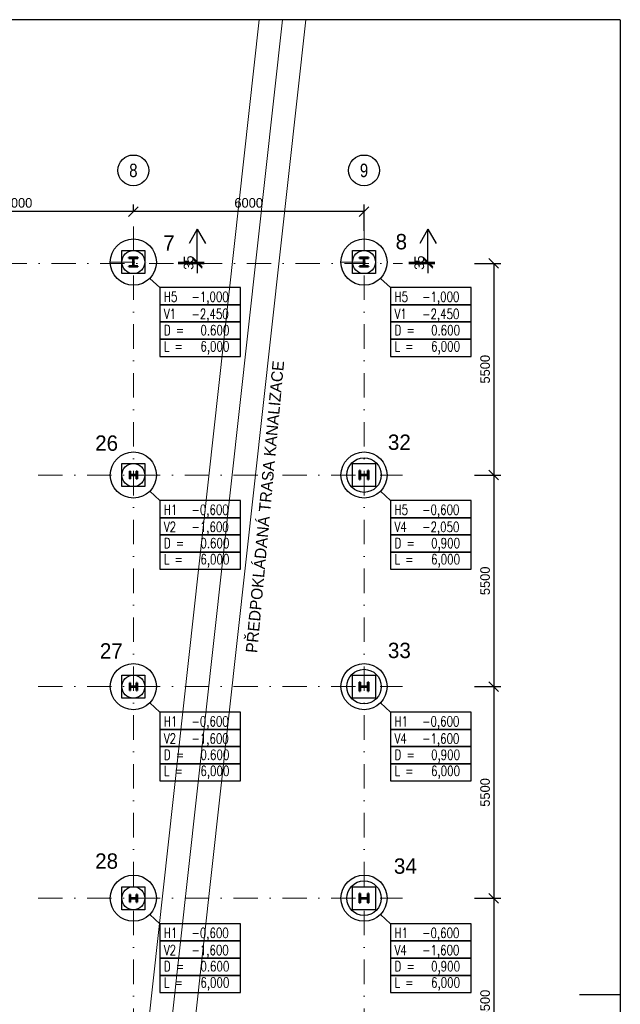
# Model space of a CAD drawing. Header units: millimetres. Extents: x -15255 to 382697, y -199968 to 116742.
# Tile 40 of 40: x 367073 to 382697, y -34655 to -9063. Entities that reach past the tile are written whole.
import ezdxf
from ezdxf.enums import TextEntityAlignment as Align

# ---------------------------------------------------------------- set-up
doc = ezdxf.new("R2010")
doc.units = ezdxf.units.MM
doc.header["$LTSCALE"] = 50
doc.linetypes.add('DASHDOT', pattern=[25.4, 12.7, -6.35, 0, -6.35])
doc.layers.add('CISLA', color=2, linetype='Continuous')
doc.layers.add('PILOTY', color=2, linetype='Continuous')
for name, color, linetype, lineweight in [('CKKOTY', 3, 'Continuous', 25), ('CKKOTY_VYS', 3, 'Continuous', 25), ('CKRASTR', 1, 'DASHDOT', 18), ('CKRASTR_POPIS', 3, 'Continuous', 25), ('CSPROFILY_REZY', 4, 'Continuous', 50), ('OstKanDest', 32, '626B', 13)]:
    doc.layers.add(name, color=color, linetype=linetype, lineweight=lineweight)
doc.styles.add('Arial', font='ARIAL.TTF', dxfattribs={"width": 0.8})
doc.styles.add('RomanS', font='romans.shx')
doc.linetypes.add('626B', pattern='A,5,-2,5,-5.5,[150,stn.shx,S=0.1,R=0,X=0,Y=0],-5.5,5,-2', length=30)
doc.dimstyles.new('CADKON', dxfattribs={"dimscale": 100, "dimtxt": 2.5, "dimasz": 2.5, "dimexe": 1.8, "dimexo": 5, "dimgap": 1, "dimtad": 1, "dimdec": 0, "dimrnd": 1, "dimtxsty": 'Standard', "dimblk1": 'OBLIQUE', "dimblk2": 'OBLIQUE', "dimsah": 1, "dimcen": 2.5, "dimclrd": 256, "dimadec": 1, "dimazin": 2, "dimtfac": 1, "dimtdec": 0, "dimtix": 1, "dimtmove": 2, "dimatfit": 3, "dimldrblk": 'OPEN30', "dimfxl": 0, "dimtolj": 1, "dimlwd": -1, "dimarcsym": 0})

# ---------------------------------------------------------------- blocks, each defined once
blk = doc.blocks.new('_OBLIQUE')
at = {"color": 0, "linetype": 'ByBlock'}
blk.add_line((-0.5, -0.5), (0.5, 0.5), dxfattribs=at)
blk = doc.blocks.new('*D563')
at = {"layer": 'CKKOTY_VYS'}
for p, q in [((371694, -15363), (371694, -15113)), ((371694, -15398), (371694, -15363)), ((371694, -15398), (371694, -15648))]:
    blk.add_line(p, q, dxfattribs=at)
at = {"layer": 'CKKOTY_VYS', "color": 0, "lineweight": -2}
for p, q in [((371194, -15363), (371874, -15363)), ((371194, -15398), (371874, -15398))]:
    blk.add_line(p, q, dxfattribs=at)
at = {"layer": 'Defpoints', "color": 0}
for p in [(370328, -15363), (370328, -15398), (371694, -15363)]:
    blk.add_point(p, dxfattribs=at)
at = {"layer": 'CKKOTY_VYS', "xscale": 250, "yscale": 250, "zscale": 250}
for p, rotation in [((371694, -15363), 270), ((371694, -15398), 90)]:
    blk.add_blockref('_OBLIQUE', p, dxfattribs=dict(at, rotation=rotation))
at = {"layer": 'CKKOTY_VYS', "color": 0, "insert": (371469, -15380), "char_height": 250, "attachment_point": 5, "rotation": 90}
blk.add_mtext('\\A1;35', dxfattribs=at)
blk = doc.blocks.new('_Open30')
at = {"color": 0, "lineweight": -2}
for p, q in [((-1, 0.27), (0, 0)), ((0, 0), (-1, -0.27)), ((0, 0), (-1, 0))]:
    blk.add_line(p, q, dxfattribs=at)
blk = doc.blocks.new('*D562')
at = {"layer": 'CKKOTY_VYS'}
for p, q in [((377694, -15363), (377694, -15113)), ((377694, -15398), (377694, -15363)), ((377694, -15398), (377694, -15648))]:
    blk.add_line(p, q, dxfattribs=at)
at = {"layer": 'CKKOTY_VYS', "color": 0, "lineweight": -2}
for p, q in [((377194, -15363), (377874, -15363)), ((377194, -15398), (377874, -15398))]:
    blk.add_line(p, q, dxfattribs=at)
at = {"layer": 'Defpoints', "color": 0}
for p in [(376328, -15363), (376328, -15398), (377694, -15363)]:
    blk.add_point(p, dxfattribs=at)
at = {"layer": 'CKKOTY_VYS', "xscale": 250, "yscale": 250, "zscale": 250}
for p, rotation in [((377694, -15363), 270), ((377694, -15398), 90)]:
    blk.add_blockref('_OBLIQUE', p, dxfattribs=dict(at, rotation=rotation))
at = {"layer": 'CKKOTY_VYS', "color": 0, "insert": (377469, -15380), "char_height": 250, "attachment_point": 5, "rotation": 90}
blk.add_mtext('\\A1;35', dxfattribs=at)
blk = doc.blocks.new('*D536')
at = {"layer": 'CKKOTY', "color": 0, "lineweight": -2}
for p, q in [((364030, -14550), (364030, -13870)), ((370030, -14050), (370030, -13870))]:
    blk.add_line(p, q, dxfattribs=at)
at = {"layer": 'CKKOTY'}
blk.add_line((370030, -14050), (364030, -14050), dxfattribs=at)
at = {"layer": 'Defpoints', "color": 0}
for p in [(364030, -14050), (370030, -14398), (364030, -15148)]:
    blk.add_point(p, dxfattribs=at)
at = {"layer": 'CKKOTY', "xscale": 250, "yscale": 250, "zscale": 250, "rotation": 180}
blk.add_blockref('_OBLIQUE', (364030, -14050), dxfattribs=at)
at = {"layer": 'CKKOTY', "xscale": 250, "yscale": 250, "zscale": 250}
blk.add_blockref('_OBLIQUE', (370030, -14050), dxfattribs=at)
at = {"layer": 'CKKOTY', "color": 0, "insert": (367030, -13825), "char_height": 250, "attachment_point": 5}
blk.add_mtext('\\A1;6000', dxfattribs=at)
blk = doc.blocks.new('*D535')
at = {"layer": 'CKKOTY', "color": 0, "lineweight": -2}
for p, q in [((370030, -14050), (370030, -13870)), ((376030, -14550), (376030, -13870))]:
    blk.add_line(p, q, dxfattribs=at)
at = {"layer": 'CKKOTY'}
blk.add_line((376030, -14050), (370030, -14050), dxfattribs=at)
at = {"layer": 'Defpoints', "color": 0}
for p in [(370030, -14050), (370030, -14398), (376030, -15148)]:
    blk.add_point(p, dxfattribs=at)
at = {"layer": 'CKKOTY', "xscale": 250, "yscale": 250, "zscale": 250, "rotation": 180}
blk.add_blockref('_OBLIQUE', (370030, -14050), dxfattribs=at)
at = {"layer": 'CKKOTY', "xscale": 250, "yscale": 250, "zscale": 250}
blk.add_blockref('_OBLIQUE', (376030, -14050), dxfattribs=at)
at = {"layer": 'CKKOTY', "color": 0, "insert": (373030, -13825), "char_height": 250, "attachment_point": 5}
blk.add_mtext('\\A1;6000', dxfattribs=at)
blk = doc.blocks.new('*D532')
at = {"layer": 'CKKOTY', "color": 0, "lineweight": -2}
for p, q in [((378905, -31898), (379585, -31898)), ((378905, -37398), (379585, -37398))]:
    blk.add_line(p, q, dxfattribs=at)
at = {"layer": 'CKKOTY'}
blk.add_line((379405, -31898), (379405, -37398), dxfattribs=at)
at = {"layer": 'Defpoints', "color": 0}
for p in [(377030, -31898), (377030, -37398), (379405, -37398)]:
    blk.add_point(p, dxfattribs=at)
at = {"layer": 'CKKOTY', "xscale": 250, "yscale": 250, "zscale": 250}
for p, rotation in [((379405, -31898), 90), ((379405, -37398), 270)]:
    blk.add_blockref('_OBLIQUE', p, dxfattribs=dict(at, rotation=rotation))
at = {"layer": 'CKKOTY', "color": 0, "insert": (379180, -34648), "char_height": 250, "attachment_point": 5, "rotation": 90}
blk.add_mtext('\\A1;5500', dxfattribs=at)
blk = doc.blocks.new('*D531')
at = {"layer": 'CKKOTY', "color": 0, "lineweight": -2}
for p, q in [((378905, -26398), (379585, -26398)), ((378905, -31898), (379585, -31898))]:
    blk.add_line(p, q, dxfattribs=at)
at = {"layer": 'CKKOTY'}
blk.add_line((379405, -26398), (379405, -31898), dxfattribs=at)
at = {"layer": 'Defpoints', "color": 0}
for p in [(377030, -26398), (377030, -31898), (379405, -31898)]:
    blk.add_point(p, dxfattribs=at)
at = {"layer": 'CKKOTY', "xscale": 250, "yscale": 250, "zscale": 250}
for p, rotation in [((379405, -26398), 90), ((379405, -31898), 270)]:
    blk.add_blockref('_OBLIQUE', p, dxfattribs=dict(at, rotation=rotation))
at = {"layer": 'CKKOTY', "color": 0, "insert": (379180, -29148), "char_height": 250, "attachment_point": 5, "rotation": 90}
blk.add_mtext('\\A1;5500', dxfattribs=at)
blk = doc.blocks.new('*D530')
at = {"layer": 'CKKOTY', "color": 0, "lineweight": -2}
for p, q in [((378905, -20898), (379585, -20898)), ((378905, -26398), (379585, -26398))]:
    blk.add_line(p, q, dxfattribs=at)
at = {"layer": 'CKKOTY'}
blk.add_line((379405, -20898), (379405, -26398), dxfattribs=at)
at = {"layer": 'Defpoints', "color": 0}
for p in [(377030, -20898), (377030, -26398), (379405, -26398)]:
    blk.add_point(p, dxfattribs=at)
at = {"layer": 'CKKOTY', "xscale": 250, "yscale": 250, "zscale": 250}
for p, rotation in [((379405, -20898), 90), ((379405, -26398), 270)]:
    blk.add_blockref('_OBLIQUE', p, dxfattribs=dict(at, rotation=rotation))
at = {"layer": 'CKKOTY', "color": 0, "insert": (379180, -23648), "char_height": 250, "attachment_point": 5, "rotation": 90}
blk.add_mtext('\\A1;5500', dxfattribs=at)
blk = doc.blocks.new('*D529')
at = {"layer": 'CKKOTY', "color": 0, "lineweight": -2}
for p, q in [((378905, -15398), (379585, -15398)), ((378905, -20898), (379585, -20898))]:
    blk.add_line(p, q, dxfattribs=at)
at = {"layer": 'CKKOTY'}
blk.add_line((379405, -15398), (379405, -20898), dxfattribs=at)
at = {"layer": 'Defpoints', "color": 0}
for p in [(376250, -15398), (377030, -20898), (379405, -20898)]:
    blk.add_point(p, dxfattribs=at)
at = {"layer": 'CKKOTY', "xscale": 250, "yscale": 250, "zscale": 250}
for p, rotation in [((379405, -15398), 90), ((379405, -20898), 270)]:
    blk.add_blockref('_OBLIQUE', p, dxfattribs=dict(at, rotation=rotation))
at = {"layer": 'CKKOTY', "color": 0, "insert": (379180, -18148), "char_height": 250, "attachment_point": 5, "rotation": 90}
blk.add_mtext('\\A1;5500', dxfattribs=at)
blk = doc.blocks.new('CK_S_EXT_HEAHEA200')
for p, q in [((-100, 95), (100, 95)), ((-100, 95), (-100, 85)), ((-100, 85), (-21.25, 85)), ((-3.25, -67), (-3.25, 67)), ((3.25, -67), (3.25, 67)), ((100, 85), (21.25, 85)), ((100, 95), (100, 85)), ((-100, -95), (-100, -85)), ((-100, -85), (-21.25, -85)), ((-100, -95), (100, -95)), ((100, -85), (21.25, -85)), ((100, -95), (100, -85))]:
    blk.add_line(p, q)
for centre, start, end in [((-21.25, 67), 0, 90), ((21.25, 67), 90, 180), ((-21.25, -67), 270, 0), ((21.25, -67), 180, 270)]:
    blk.add_arc(centre, 18, start, end)
blk = doc.blocks.new('CK_S_EXT_HEAHEA240')
for p, q in [((-120, 115), (120, 115)), ((-120, 115), (-120, 103)), ((-120, 103), (-24.75, 103)), ((-3.75, -82), (-3.75, 82)), ((3.75, -82), (3.75, 82)), ((120, 103), (24.75, 103)), ((120, 115), (120, 103)), ((-120, -115), (-120, -103)), ((-120, -103), (-24.75, -103)), ((-120, -115), (120, -115)), ((120, -103), (24.75, -103)), ((120, -115), (120, -103))]:
    blk.add_line(p, q)
for centre, start, end in [((-24.75, 82), 0, 90), ((24.75, 82), 90, 180), ((-24.75, -82), 270, 0), ((24.75, -82), 180, 270)]:
    blk.add_arc(centre, 21, start, end)

msp = doc.modelspace()

# ---------------------------------------------------------------- linework, layer by layer
for p, q in [((382687, -9062.8), (319707, -9062.8)), ((382697, -9072.8), (382697, -64111.3)), ((370719.3, -16027), (370455.8, -15785.9)), ((376719.3, -16027), (376455.8, -15785.9)), ((370719.3, -21562), (370455.8, -21320.9)), ((376719.3, -21562), (376455.8, -21320.9)), ((370719.3, -27062), (370455.8, -26820.9)), ((376719.3, -27062), (376455.8, -26820.9)), ((370719.3, -32562), (370455.8, -32320.9)), ((376719.3, -32562), (376455.8, -32320.9)), ((382697, -34411.3), (381637.4, -34411.3))]:
    msp.add_line(p, q)
at = {"linetype": 'Continuous'}
for points in [[(370719.3, -16027), (370719.3, -16473.6), (372815.3, -16473.6), (372815.3, -16027)], [(376719.3, -16027), (376719.3, -16473.6), (378815.3, -16473.6), (378815.3, -16027)], [(370719.3, -16473.6), (370719.3, -16920.2), (372815.3, -16920.2), (372815.3, -16473.6)], [(376719.3, -16473.6), (376719.3, -16920.2), (378815.3, -16920.2), (378815.3, -16473.6)], [(370719.3, -16920.2), (370719.3, -17366.9), (372815.3, -17366.9), (372815.3, -16920.2)], [(376719.3, -16920.2), (376719.3, -17366.9), (378815.3, -17366.9), (378815.3, -16920.2)], [(370719.3, -17366.9), (370719.3, -17813.5), (372815.3, -17813.5), (372815.3, -17366.9)], [(376719.3, -17366.9), (376719.3, -17813.5), (378815.3, -17813.5), (378815.3, -17366.9)], [(370719.3, -21562), (370719.3, -22008.6), (372815.3, -22008.6), (372815.3, -21562)], [(376719.3, -21562), (376719.3, -22008.6), (378815.3, -22008.6), (378815.3, -21562)], [(370719.3, -22008.6), (370719.3, -22455.2), (372815.3, -22455.2), (372815.3, -22008.6)], [(376719.3, -22008.6), (376719.3, -22455.2), (378815.3, -22455.2), (378815.3, -22008.6)], [(370719.3, -22455.2), (370719.3, -22901.9), (372815.3, -22901.9), (372815.3, -22455.2)], [(376719.3, -22455.2), (376719.3, -22901.9), (378815.3, -22901.9), (378815.3, -22455.2)], [(370719.3, -22901.9), (370719.3, -23348.5), (372815.3, -23348.5), (372815.3, -22901.9)], [(376719.3, -22901.9), (376719.3, -23348.5), (378815.3, -23348.5), (378815.3, -22901.9)], [(370719.3, -27062), (370719.3, -27508.6), (372815.3, -27508.6), (372815.3, -27062)], [(376719.3, -27062), (376719.3, -27508.6), (378815.3, -27508.6), (378815.3, -27062)], [(370719.3, -27508.6), (370719.3, -27955.2), (372815.3, -27955.2), (372815.3, -27508.6)], [(376719.3, -27508.6), (376719.3, -27955.2), (378815.3, -27955.2), (378815.3, -27508.6)], [(370719.3, -27955.2), (370719.3, -28401.9), (372815.3, -28401.9), (372815.3, -27955.2)], [(376719.3, -27955.2), (376719.3, -28401.9), (378815.3, -28401.9), (378815.3, -27955.2)], [(370719.3, -28401.9), (370719.3, -28848.5), (372815.3, -28848.5), (372815.3, -28401.9)], [(376719.3, -28401.9), (376719.3, -28848.5), (378815.3, -28848.5), (378815.3, -28401.9)], [(370719.3, -32562), (370719.3, -33008.6), (372815.3, -33008.6), (372815.3, -32562)], [(376719.3, -32562), (376719.3, -33008.6), (378815.3, -33008.6), (378815.3, -32562)], [(370719.3, -33008.6), (370719.3, -33455.2), (372815.3, -33455.2), (372815.3, -33008.6)], [(376719.3, -33008.6), (376719.3, -33455.2), (378815.3, -33455.2), (378815.3, -33008.6)], [(370719.3, -33455.2), (370719.3, -33901.9), (372815.3, -33901.9), (372815.3, -33455.2)], [(376719.3, -33455.2), (376719.3, -33901.9), (378815.3, -33901.9), (378815.3, -33455.2)], [(370719.3, -33901.9), (370719.3, -34348.5), (372815.3, -34348.5), (372815.3, -33901.9)], [(376719.3, -33901.9), (376719.3, -34348.5), (378815.3, -34348.5), (378815.3, -33901.9)]]:
    msp.add_lwpolyline(points, close=True, dxfattribs=at)
msp.add_arc((382687, -9072.8), 10, 0, 90)
at = {"layer": 'CKKOTY_VYS'}
for p, q in [((371693.7, -14509.4), (371484.6, -14876.8)), ((371693.7, -14509.4), (371902.8, -14876.8)), ((371693.7, -15112.9), (371693.7, -14509.4)), ((377693.7, -14509.4), (377484.6, -14876.8)), ((377693.7, -15112.9), (377693.7, -14509.4)), ((377693.7, -14509.4), (377902.8, -14876.8))]:
    msp.add_line(p, q, dxfattribs=at)
at = {"layer": 'CKRASTR'}
for p, q in [((370030.4, -50638.2), (370030.4, -14397.9)), ((376030.4, -50638.2), (376030.4, -14397.9)), ((332335, -15397.9), (377030.4, -15397.9)), ((369430.4, -15362.9), (370630.4, -15362.9)), ((375430.4, -15362.9), (376630.4, -15362.9)), ((367555.5, -20897.9), (377030.4, -20897.9)), ((367555.5, -26397.9), (377030.4, -26397.9)), ((367555.5, -31897.9), (377030.4, -31897.9))]:
    msp.add_line(p, q, dxfattribs=at)
at = {"layer": 'CKRASTR_POPIS'}
for centre in [(370030.4, -12980), (376030.4, -12980)]:
    msp.add_circle(centre, 400, dxfattribs=at)
at = {"layer": 'OstKanDest'}
for p, q in [((367218.8, -64111.3), (373305.1, -9062.8)), ((367822.5, -64111.3), (373908.7, -9062.8)), ((368426.1, -64111.3), (374512.4, -9062.8))]:
    msp.add_line(p, q, dxfattribs=at)
at = {"layer": 'PILOTY'}
for points in [[(369730.4, -15062.9), (370330.4, -15062.9), (370330.4, -15662.9), (369730.4, -15662.9)], [(375730.4, -15062.9), (376330.4, -15062.9), (376330.4, -15662.9), (375730.4, -15662.9)], [(369730.4, -20597.9), (370330.4, -20597.9), (370330.4, -21197.9), (369730.4, -21197.9)], [(375730.4, -20597.9), (376330.4, -20597.9), (376330.4, -21197.9), (375730.4, -21197.9)], [(369730.4, -26097.9), (370330.4, -26097.9), (370330.4, -26697.9), (369730.4, -26697.9)], [(375730.4, -26097.9), (376330.4, -26097.9), (376330.4, -26697.9), (375730.4, -26697.9)], [(369730.4, -31597.9), (370330.4, -31597.9), (370330.4, -32197.9), (369730.4, -32197.9)], [(375730.4, -31597.9), (376330.4, -31597.9), (376330.4, -32197.9), (375730.4, -32197.9)]]:
    msp.add_lwpolyline(points, close=True, dxfattribs=at)
for centre, radius in [((370030.4, -15362.9), 600), ((376030.4, -15362.9), 600), ((370030.4, -15362.9), 300), ((376030.4, -15362.9), 300), ((370030.4, -20897.9), 600), ((376030.4, -20897.9), 600), ((376030.4, -20897.9), 450), ((370030.4, -20897.9), 300), ((370030.4, -26397.9), 600), ((376030.4, -26397.9), 600), ((370030.4, -26397.9), 300), ((376030.4, -26397.9), 450), ((370030.4, -31897.9), 600), ((376030.4, -31897.9), 600), ((376030.4, -31897.9), 450), ((370030.4, -31897.9), 300)]:
    msp.add_circle(centre, radius, dxfattribs=at)

# ---------------------------------------------------------------- block references
at = {"layer": 'CSPROFILY_REZY'}
for name, p, rotation in [('CK_S_EXT_HEAHEA240', (370030.4, -15362.9), 180), ('CK_S_EXT_HEAHEA240', (376030.4, -15362.9), 180), ('CK_S_EXT_HEAHEA200', (370030.4, -20897.9), 90), ('CK_S_EXT_HEAHEA240', (376030.4, -20897.9), 270), ('CK_S_EXT_HEAHEA200', (370030.4, -26397.9), 90), ('CK_S_EXT_HEAHEA240', (376030.4, -26397.9), 270), ('CK_S_EXT_HEAHEA200', (370030.4, -31897.9), 90), ('CK_S_EXT_HEAHEA240', (376030.4, -31897.9), 270)]:
    msp.add_blockref(name, p, dxfattribs=dict(at, rotation=rotation))

# ---------------------------------------------------------------- texts
at = {"linetype": 'Continuous', "style": 'RomanS', "width": 0.75}
for s, p in [('H5', (370824.4, -16394.8)), ('-1,000', (371542.7, -16394.8)), ('H5', (376824.4, -16394.8)), ('-1,000', (377542.7, -16394.8)), ('V1', (370824.4, -16841.4)), ('-2,450', (371542.7, -16841.4)), ('V1', (376824.4, -16841.4)), ('-2,450', (377542.7, -16841.4)), ('D =', (370824.4, -17262.2)), ('0.600', (371774.5, -17262.2)), ('D =', (376824.4, -17262.2)), ('0.600', (377774.5, -17262.2)), ('L =', (370824.4, -17682.9)), ('6,000', (371774.5, -17682.9)), ('L =', (376824.4, -17682.9)), ('6,000', (377774.5, -17682.9)), ('H1', (370824.4, -21929.8)), ('-0,600', (371542.7, -21929.8)), ('H5', (376824.4, -21929.8)), ('-0,600', (377542.7, -21929.8)), ('V2', (370824.4, -22376.4)), ('-1,600', (371542.7, -22376.4)), ('V4', (376824.4, -22376.4)), ('-2,050', (377542.7, -22376.4)), ('D =', (370824.4, -22797.2)), ('0.600', (371774.5, -22797.2)), ('D =', (376824.4, -22797.2)), ('0,900', (377774.5, -22797.2)), ('L =', (370824.4, -23217.9)), ('6,000', (371774.5, -23217.9)), ('L =', (376824.4, -23217.9)), ('6,000', (377774.5, -23217.9)), ('H1', (370824.4, -27429.8)), ('-0,600', (371542.7, -27429.8)), ('H1', (376824.4, -27429.8)), ('-0,600', (377542.7, -27429.8)), ('V2', (370824.4, -27876.4)), ('-1,600', (371542.7, -27876.4)), ('V4', (376824.4, -27876.4)), ('-1,600', (377542.7, -27876.4)), ('D =', (370824.4, -28297.2)), ('0.600', (371774.5, -28297.2)), ('D =', (376824.4, -28297.2)), ('0,900', (377774.5, -28297.2)), ('L =', (370824.4, -28717.9)), ('6,000', (371774.5, -28717.9)), ('L =', (376824.4, -28717.9)), ('6,000', (377774.5, -28717.9)), ('H1', (370824.4, -32929.8)), ('-0,600', (371542.7, -32929.8)), ('H1', (376824.4, -32929.8)), ('-0,600', (377542.7, -32929.8)), ('V2', (370824.4, -33376.4)), ('-1,600', (371542.7, -33376.4)), ('V4', (376824.4, -33376.4)), ('-1,600', (377542.7, -33376.4)), ('D =', (370824.4, -33797.2)), ('0.600', (371774.5, -33797.2)), ('D =', (376824.4, -33797.2)), ('0,900', (377774.5, -33797.2)), ('L =', (370824.4, -34217.9)), ('6,000', (371774.5, -34217.9)), ('L =', (376824.4, -34217.9)), ('6,000', (377774.5, -34217.9))]:
    msp.add_text(s, height=259.88, dxfattribs=at).set_placement(p)
msp.add_text('PŘEDPOKLÁDANÁ TRASA KANALIZACE', height=300, rotation=84.69225).set_placement((373249.5, -25531.7))
at = {"layer": 'CISLA'}
for s, p in [('7', (370805.3, -15068.4)), ('8', (376851.5, -15032.3)), ('26', (369037.3, -20268.4)), ('32', (376652.5, -20244.8)), ('27', (369159.5, -25669.4)), ('33', (376652.5, -25656.1)), ('28', (369037.3, -31131.5)), ('34', (376808.3, -31262))]:
    msp.add_text(s, height=400, dxfattribs=at).set_placement(p)
at = {"layer": 'CKRASTR_POPIS', "style": 'Arial', "width": 0.8}
for s, p in [('8', (370030.4, -12980)), ('9', (376030.4, -12980))]:
    msp.add_text(s, height=350, dxfattribs=at).set_placement(p, align=Align.MIDDLE)

# ---------------------------------------------------------------- dimensions: what is measured, and where the dimension line sits
at = {"layer": 'CKKOTY'}
for base, p1, p2, picture, middle in [((364030.4, -14050.4), (370030.4, -14397.9), (364030.4, -15147.9), '*D536', (367030.4, -13825.4)), ((370030.4, -14050.4), (376030.4, -15147.9), (370030.4, -14397.9), '*D535', (373030.4, -13825.4))]:
    dim = msp.add_linear_dim(base=base, p1=p1, p2=p2, dimstyle='CADKON', override={"dimtmove": 2}, dxfattribs=at)
    dim.commit()
    dim.dimension.update_dxf_attribs({"geometry": picture, "text_midpoint": middle})
for base, p1, p2, picture, middle in [((379404.7, -20897.9), (376250.4, -15397.9), (377030.4, -20897.9), '*D529', (379179.7, -18147.9)), ((379404.7, -26397.9), (377030.4, -20897.9), (377030.4, -26397.9), '*D530', (379179.7, -23647.9)), ((379404.7, -31897.9), (377030.4, -26397.9), (377030.4, -31897.9), '*D531', (379179.7, -29147.9)), ((379404.7, -37397.9), (377030.4, -31897.9), (377030.4, -37397.9), '*D532', (379179.7, -34647.9))]:
    dim = msp.add_linear_dim(base=base, p1=p1, p2=p2, angle=90, dimstyle='CADKON', override={"dimtmove": 2}, dxfattribs=at)
    dim.commit()
    dim.dimension.update_dxf_attribs({"geometry": picture, "text_midpoint": middle})
at = {"layer": 'CKKOTY_VYS'}
for base, p1, p2, picture, middle in [((371693.7, -15362.9), (370328.3, -15397.9), (370328.3, -15362.9), '*D563', (371468.7, -15380.4)), ((377693.7, -15362.9), (376328.3, -15397.9), (376328.3, -15362.9), '*D562', (377468.7, -15380.4))]:
    dim = msp.add_linear_dim(base=base, p1=p1, p2=p2, angle=90, dimstyle='CADKON', dxfattribs=at)
    dim.commit()
    dim.dimension.update_dxf_attribs({"geometry": picture, "text_midpoint": middle})

doc.saveas('drawing.dxf')
